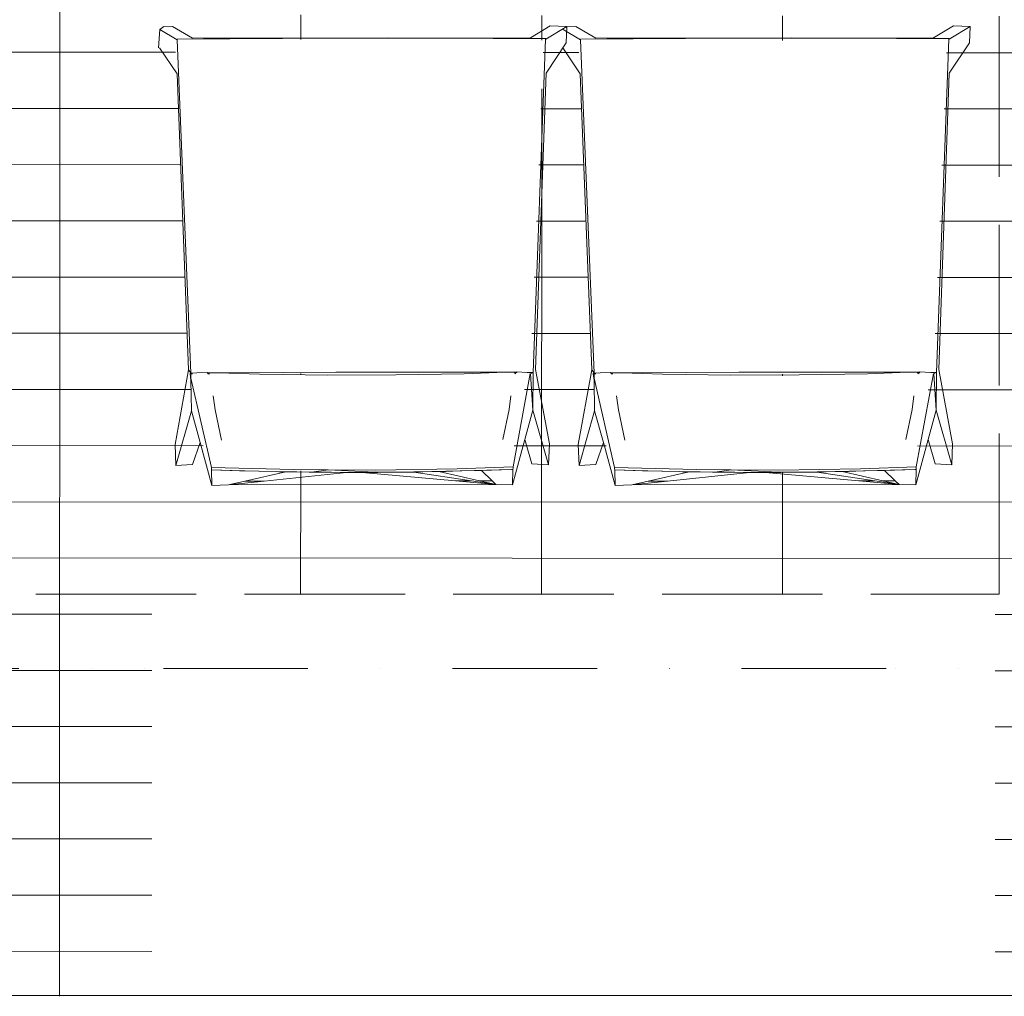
# Model space of a CAD drawing. Header units: millimetres. Extents: x -19278 to 18011, y -32369 to 41467.
# Tile 17 of 64: x -15326 to -14100, y 6915 to 8132. Entities that reach past the tile are written whole.
import ezdxf
from ezdxf.xclip import XClip

# ---------------------------------------------------------------- set-up
doc = ezdxf.new("R2010")
doc.units = ezdxf.units.MM
doc.header["$MEASUREMENT"] = 0
doc.header["$XCLIPFRAME"] = 0
doc.linetypes.add('Kropki i Kreski', pattern=[360, 180, -90, 0, -90])
doc.linetypes.add('Przerywana długa', pattern=[260, 200, -60])
doc.layers.add('2D - Rysunki i Obrazki', color=7, linetype='Continuous')
doc.layers.add('PT.A.01_1_Rzuty - ogródek_Nr_pióra__7', color=7, linetype='Continuous')
for name, color, linetype, lineweight, true_color in [('PT.A.01_1_0_Nr_pióra__92_Nr_pióra__11', 7, 'Continuous', 18, 0xbf8080), ('PT.A.01_1_Rzuty - ogródek_Nr_pióra__161_Nr_pióra__14', 7, 'Continuous', 18, 0x6a6a6a), ('PT.A.01_1_Rzuty - ogródek_Nr_pióra__205_Nr_pióra__2', 7, 'Continuous', 18, 0xe8e8e8), ('PT.A.01_1_Rzuty - ogródek_Nr_pióra__232_Nr_pióra__2', 7, 'Continuous', 18, 0xe8e8e8)]:
    doc.layers.add(name, color=color, linetype=linetype, lineweight=lineweight, true_color=true_color)
doc.layers.add('PT.A.01_1_Osie_Nr_pióra__101_Nr_pióra__252', color=252, linetype='Continuous', lineweight=18)
doc.layers.add('PT.A.01_1_Rzuty - ogródek_Nr_pióra__1_Nr_pióra__7', color=7, linetype='Continuous', lineweight=18)

# ---------------------------------------------------------------- blocks, each defined once
blk = doc.blocks.new('Rysunek_1_1', base_point=(2114.4, 3072.6))
at = {"layer": 'PT.A.01_1_Rzuty - ogródek_Nr_pióra__7', "linetype": 'Continuous', "lineweight": 0, "true_color": 0x000000}
h = blk.add_hatch(dxfattribs=at)
h.set_pattern_fill('Siatka_60x120_kopia_kopi_DE', color=18, style=0, pattern_type=2)
h.set_pattern_definition([(359.9746, (-15575.81, 9211.21), (0.031, 70), []), (89.975, (-15575.8, 9211.2), (-300, 0.133), [])])
h.paths.add_polyline_path([(-17056.4, 7416.9), (-17056.4, 6916.1), (-16411.8, 6915.6), (-16411.8, 7415.6), (-15360.6, 7415.6), (-15361.8, 6915.6), (-15161.8, 6915.1), (-15161.8, 7415.6), (-14111.7, 7415.6), (-14111.7, 6916.2), (-14056.4, 6916.1), (-14056.4, 11317), (-15306.4, 11317), (-15306.4, 11617), (-16556.4, 11617), (-16556.4, 7416.9)])
h.paths.add_polyline_path([(-16320.8, 7687.1), (-16320.8, 7692.2), (-16318.8, 7692.2), (-15898.2, 7692), (-15919.9, 7575.4), (-15989.3, 7573.3), (-16091.4, 7572), (-16193.5, 7572.8), (-16295.6, 7575.6)], flags=0)
h.paths.add_polyline_path([(-16320.8, 7693.3), (-16336.8, 8108.5), (-16336.8, 8109.2), (-16271.4, 8109.6), (-16205.9, 8109.8), (-16140.2, 8109.9), (-16074.6, 8109.9), (-16009, 8109.7), (-15943.4, 8109.4), (-15878, 8108.9), (-15878, 8108.2), (-15894.5, 7693.1), (-15901.9, 7693.1), (-15915.1, 7693.9), (-15915.1, 7693.2), (-15943.6, 7693.4), (-16009.2, 7693.8), (-16074.8, 7694), (-16140.5, 7694), (-16206.1, 7693.9), (-16271.7, 7693.6), (-16300.2, 7693.5), (-16300.2, 7694.1), (-16313.4, 7693.4)], flags=0)
h.paths.add_polyline_path([(-15861.9, 8140), (-16364.1, 8141.1), (-16362.9, 8665.6), (-15860.7, 8664.4)], flags=0)
h.paths.add_polyline_path([(-16335.5, 8697.4), (-16335.5, 8698.1), (-16317.4, 9113.2), (-16310.1, 9113.1), (-16296.9, 9112.4), (-16296.9, 9113), (-16268.3, 9112.7), (-16202.8, 9112.1), (-16137.2, 9111.7), (-16071.5, 9111.4), (-16005.9, 9111.3), (-15940.3, 9111.3), (-15911.8, 9111.4), (-15911.8, 9110.8), (-15898.6, 9111.4), (-15891.2, 9111.5), (-15876.6, 8696.2), (-15876.6, 8695.6), (-15942, 8695.4), (-16007.6, 8695.4), (-16073.2, 8695.5), (-16138.9, 8695.8), (-16204.5, 8696.2), (-16270, 8696.7)], flags=0)
h.paths.add_polyline_path([(-16315.5, 9114.3), (-16317.5, 9114.3), (-16317.4, 9119.4), (-16291.7, 9230.8), (-16189.6, 9233.2), (-16087.5, 9233.4), (-15985.4, 9231.7), (-15916, 9229.3), (-15894.9, 9112.6)], flags=0)
h.paths.add_polyline_path([(-15116.6, 7684.3), (-15116.7, 7689.4), (-15114.6, 7689.4), (-14694.1, 7689.2), (-14715.7, 7572.5), (-14785.2, 7570.5), (-14887.3, 7569.2), (-14989.4, 7570), (-15091.4, 7572.8)], flags=0)
h.paths.add_polyline_path([(-15109.3, 7690.6), (-15116.6, 7690.5), (-15132.7, 8105.7), (-15132.7, 8106.4), (-15067.3, 8106.8), (-15001.7, 8107), (-14936.1, 8107.1), (-14870.4, 8107.1), (-14804.8, 8106.9), (-14739.3, 8106.6), (-14673.8, 8106.1), (-14673.8, 8105.4), (-14690.4, 7690.3), (-14697.7, 7690.3), (-14710.9, 7691), (-14711, 7690.4), (-14739.5, 7690.6), (-14805.1, 7691), (-14870.7, 7691.1), (-14936.3, 7691.2), (-15002, 7691.1), (-15067.5, 7690.8), (-15096, 7690.7), (-15096.1, 7691.3)], flags=0)
h.paths.add_polyline_path([(-15159.9, 8138.3), (-15158.7, 8662.8), (-14154.4, 8660.4), (-14155.6, 8136)], flags=0)
h.paths.add_polyline_path([(-15131.3, 8694.6), (-15131.3, 8695.3), (-15113.3, 9110.4), (-15106, 9110.3), (-15092.8, 9109.5), (-15092.7, 9110.2), (-15064.2, 9109.9), (-14998.7, 9109.3), (-14933, 9108.9), (-14867.4, 9108.6), (-14801.7, 9108.5), (-14736.2, 9108.5), (-14707.7, 9108.6), (-14707.6, 9108), (-14694.4, 9108.6), (-14687.1, 9108.6), (-14672.5, 8693.4), (-14672.5, 8692.8), (-14737.9, 8692.6), (-14803.4, 8692.6), (-14869.1, 8692.7), (-14934.7, 8692.9), (-15000.4, 8693.4), (-15065.9, 8693.9)], flags=0)
h.paths.add_polyline_path([(-15111.3, 9111.5), (-15113.4, 9111.5), (-15113.3, 9116.6), (-15087.6, 9228), (-14985.5, 9230.3), (-14883.4, 9230.6), (-14781.3, 9228.9), (-14711.9, 9226.5), (-14690.7, 9109.8)], flags=0)
h.paths.add_polyline_path([(-15083.5, 9538), (-15108.7, 9649.5), (-15108.7, 9654.6), (-15106.7, 9654.6), (-14686.1, 9654.4), (-14707.8, 9537.7), (-14777.2, 9535.7), (-14879.3, 9534.4), (-14981.4, 9535.2)], flags=0)
h.paths.add_polyline_path([(-15108.7, 9655.7), (-15124.7, 10070.9), (-15124.7, 10071.6), (-15059.3, 10072), (-14993.8, 10072.2), (-14928.1, 10072.3), (-14862.5, 10072.3), (-14796.9, 10072.1), (-14731.3, 10071.8), (-14665.9, 10071.3), (-14665.9, 10070.6), (-14682.4, 9655.5), (-14689.8, 9655.5), (-14703, 9656.2), (-14703, 9655.6), (-14731.5, 9655.8), (-14797.1, 9656.2), (-14862.7, 9656.3), (-14928.4, 9656.4), (-14994, 9656.3), (-15059.6, 9656), (-15088.1, 9655.8), (-15088.1, 9656.5), (-15101.3, 9655.8)], flags=0)
h.paths.add_polyline_path([(-15152, 10103.5), (-15150.8, 10628), (-14146.4, 10625.6), (-14147.7, 10101.2)], flags=0)
h.paths.add_polyline_path([(-14614.5, 7683.1), (-14614.5, 7688.3), (-14612.5, 7688.2), (-14191.9, 7688), (-14213.6, 7571.4), (-14283, 7569.3), (-14385.1, 7568), (-14487.2, 7568.8), (-14589.3, 7571.6)], flags=0)
h.paths.add_polyline_path([(-14614.5, 7689.3), (-14630.5, 8104.5), (-14630.5, 8105.2), (-14565.1, 8105.6), (-14499.6, 8105.8), (-14433.9, 8106), (-14368.3, 8105.9), (-14302.6, 8105.7), (-14237.1, 8105.4), (-14171.7, 8104.9), (-14171.7, 8104.3), (-14188.2, 7689.1), (-14195.6, 7689.2), (-14208.8, 7689.9), (-14208.8, 7689.3), (-14237.3, 7689.4), (-14302.9, 7689.8), (-14368.5, 7690), (-14434.2, 7690), (-14499.8, 7689.9), (-14565.4, 7689.6), (-14593.9, 7689.5), (-14593.9, 7690.1), (-14607.1, 7689.4)], flags=0)
h.paths.add_polyline_path([(-15123.4, 10659.8), (-15123.4, 10660.5), (-15105.3, 11075.6), (-15098, 11075.5), (-15084.8, 11074.7), (-15084.8, 11075.4), (-15056.2, 11075.1), (-14990.7, 11074.5), (-14925.1, 11074.1), (-14859.4, 11073.8), (-14793.8, 11073.7), (-14728.2, 11073.7), (-14699.7, 11073.8), (-14699.7, 11073.2), (-14686.5, 11073.8), (-14679.1, 11073.8), (-14664.5, 10658.6), (-14664.5, 10657.9), (-14729.9, 10657.8), (-14795.5, 10657.7), (-14861.1, 10657.9), (-14926.8, 10658.1), (-14992.4, 10658.6), (-15057.9, 10659.1)], flags=0)
h.paths.add_polyline_path([(-14629.2, 8693.5), (-14629.1, 8694.1), (-14611.1, 9109.2), (-14603.8, 9109.1), (-14590.6, 9108.4), (-14590.6, 9109), (-14562, 9108.7), (-14496.5, 9108.1), (-14430.9, 9107.7), (-14365.2, 9107.4), (-14299.6, 9107.3), (-14234, 9107.3), (-14205.5, 9107.4), (-14205.5, 9106.8), (-14192.3, 9107.4), (-14184.9, 9107.5), (-14170.3, 8692.2), (-14170.3, 8691.6), (-14235.7, 8691.4), (-14301.3, 8691.4), (-14366.9, 8691.5), (-14432.6, 8691.8), (-14498.2, 8692.2), (-14563.7, 8692.7)], flags=0)
h.paths.add_polyline_path([(-15103.4, 11076.7), (-15105.4, 11076.7), (-15105.3, 11081.8), (-15079.6, 11193.2), (-14977.5, 11195.5), (-14875.4, 11195.8), (-14773.3, 11194.1), (-14703.9, 11191.7), (-14682.8, 11074.9)], flags=0)
h.paths.add_polyline_path([(-14611.2, 9110.3), (-14611.1, 9115.4), (-14585.4, 9226.9), (-14483.3, 9229.2), (-14381.2, 9229.4), (-14279.1, 9227.7), (-14209.7, 9225.3), (-14188.6, 9108.6), (-14609.1, 9110.3)], flags=0)
h.paths.add_polyline_path([(-14606.5, 9648.3), (-14606.6, 9653.5), (-14604.5, 9653.4), (-14183.9, 9653.2), (-14205.6, 9536.6), (-14275, 9534.5), (-14377.1, 9533.2), (-14479.2, 9534), (-14581.3, 9536.8)], flags=0)
h.paths.add_polyline_path([(-14599.2, 9654.6), (-14606.5, 9654.5), (-14622.6, 10069.7), (-14622.6, 10070.4), (-14557.2, 10070.8), (-14491.6, 10071), (-14426, 10071.1), (-14360.3, 10071.1), (-14294.7, 10070.9), (-14229.1, 10070.6), (-14163.7, 10070.1), (-14163.7, 10069.4), (-14180.3, 9654.3), (-14187.6, 9654.4), (-14200.8, 9655.1), (-14200.8, 9654.5), (-14229.4, 9654.6), (-14294.9, 9655), (-14360.6, 9655.2), (-14426.2, 9655.2), (-14491.8, 9655.1), (-14557.4, 9654.8), (-14585.9, 9654.7), (-14586, 9655.3)], flags=0)
h.paths.add_polyline_path([(-14555.8, 10657.9), (-14621.2, 10658.7), (-14621.2, 10659.3), (-14603.2, 11074.4), (-14595.9, 11074.3), (-14582.6, 11073.6), (-14582.6, 11074.2), (-14554.1, 11073.9), (-14488.5, 11073.3), (-14422.9, 11072.9), (-14357.3, 11072.6), (-14291.6, 11072.5), (-14226.1, 11072.5), (-14197.5, 11072.6), (-14197.5, 11072), (-14184.3, 11072.6), (-14177, 11072.7), (-14162.4, 10657.4), (-14162.4, 10656.8), (-14227.8, 10656.6), (-14293.3, 10656.6), (-14359, 10656.7), (-14424.6, 10657), (-14490.2, 10657.4)], flags=0)
h.paths.add_polyline_path([(-14601.2, 11075.5), (-14603.3, 11075.5), (-14603.2, 11080.6), (-14577.4, 11192.1), (-14475.4, 11194.4), (-14373.3, 11194.6), (-14271.2, 11192.9), (-14201.7, 11190.5), (-14180.6, 11073.8)], flags=0)
at = {"layer": 'PT.A.01_1_0_Nr_pióra__92_Nr_pióra__11', "linetype": 'Przerywana długa', "flags": 128}
for points in [[(-14106.4, 7416.1), (-14106.4, 11617)], [(-16606.4, 7416.1), (-14106.4, 7416.1)]]:
    blk.add_lwpolyline(points, dxfattribs=at)
at = {"layer": 'PT.A.01_1_Osie_Nr_pióra__101_Nr_pióra__252', "linetype": 'Kropki i Kreski'}
blk.add_line((-18028.2, 7323.5), (370.6, 7323.5), dxfattribs=at)
at = {"layer": 'PT.A.01_1_Rzuty - ogródek_Nr_pióra__161_Nr_pióra__14', "linetype": 'Continuous', "flags": 128}
blk.add_lwpolyline([(-17056.4, 11617), (-14056.4, 11617), (-14056.4, 6916.1), (-17056.4, 6916.1)], close=True, dxfattribs=at)
for points in [[(-15106.4, 7416.1), (-15156.4, 7416.1)], [(-14106.4, 7416.1), (-14156.4, 7416.1)]]:
    blk.add_lwpolyline(points, dxfattribs=at)
at = {"layer": 'PT.A.01_1_Rzuty - ogródek_Nr_pióra__1_Nr_pióra__7', "linetype": 'Continuous'}
for p, q in [((-15153.5, 8096.8), (-15151.8, 8119.7)), ((-15151.8, 8119.7), (-15147, 8123.5)), ((-15130.3, 8106.8), (-15151.8, 8119.7)), ((-15147, 8123), (-15135.9, 8123.5)), ((-15147, 8123.5), (-15147, 8123)), ((-15111.1, 8108.6), (-15135.9, 8123.5)), ((-14665.5, 8124.3), (-14690.3, 8109.3)), ((-14644.9, 8123.5), (-14671.1, 8107.6)), ((-14665.5, 8124.3), (-14644.9, 8123.5)), ((-14628.1, 8106.8), (-14649.6, 8119.7)), ((-14644.9, 8123.5), (-14645.7, 8102.9)), ((-14644.9, 8123), (-14633.8, 8123.5)), ((-14644.9, 8123.5), (-14644.9, 8123)), ((-14608.9, 8108.6), (-14633.8, 8123.5)), ((-14163.3, 8124.3), (-14188.1, 8109.3)), ((-14142.7, 8123.5), (-14168.9, 8107.6)), ((-14163.3, 8124.3), (-14142.7, 8123.5)), ((-14142.7, 8123.5), (-14143.6, 8102.9)), ((-15064.8, 8108.2), (-15130.3, 8107.6)), ((-15130.1, 8107.4), (-15130.3, 8107.6)), ((-15130.3, 8107.6), (-15130.3, 8106.8)), ((-15064.7, 8107.9), (-15130.1, 8107.4)), ((-15130.1, 8107.4), (-15130.1, 8106.7)), ((-15113.1, 7691.6), (-15130.1, 8106.7)), ((-14690.3, 8109.3), (-15111.1, 8108.6)), ((-14999.2, 8108.6), (-15064.8, 8108.2)), ((-14999.1, 8108.4), (-15064.7, 8107.9)), ((-14933.5, 8108.9), (-14999.2, 8108.6)), ((-14933.5, 8108.6), (-14999.1, 8108.4)), ((-14867.8, 8109), (-14933.5, 8108.9)), ((-14867.9, 8108.7), (-14933.5, 8108.6)), ((-14802.2, 8108.7), (-14867.9, 8108.7)), ((-14802.2, 8108.9), (-14867.8, 8109)), ((-14736.6, 8108.8), (-14802.2, 8108.9)), ((-14736.7, 8108.5), (-14802.2, 8108.7)), ((-14671.3, 8108.2), (-14736.7, 8108.5)), ((-14671.1, 8108.4), (-14736.6, 8108.8)), ((-14686.8, 7692.3), (-14671.3, 8107.5)), ((-14671.3, 8108.2), (-14671.1, 8108.4)), ((-14671.3, 8107.5), (-14671.3, 8108.2)), ((-14671.1, 8107.6), (-14671.1, 8108.4)), ((-14562.7, 8108.2), (-14628.1, 8107.6)), ((-14627.9, 8107.4), (-14628.1, 8107.6)), ((-14628.1, 8107.6), (-14628.1, 8106.8)), ((-14562.5, 8107.9), (-14627.9, 8107.4)), ((-14627.9, 8107.4), (-14627.9, 8106.7)), ((-14610.9, 7691.6), (-14627.9, 8106.7)), ((-14188.1, 8109.3), (-14608.9, 8108.6)), ((-14497.1, 8108.6), (-14562.7, 8108.2)), ((-14497, 8108.4), (-14562.5, 8107.9)), ((-14431.4, 8108.9), (-14497.1, 8108.6)), ((-14431.4, 8108.6), (-14497, 8108.4)), ((-14365.7, 8109), (-14431.4, 8108.9)), ((-14365.7, 8108.7), (-14431.4, 8108.6)), ((-14300, 8108.9), (-14365.7, 8109)), ((-14300.1, 8108.7), (-14365.7, 8108.7)), ((-14234.5, 8108.5), (-14300.1, 8108.7)), ((-14234.4, 8108.8), (-14300, 8108.9)), ((-14169.1, 8108.2), (-14234.5, 8108.5)), ((-14168.9, 8108.4), (-14234.4, 8108.8)), ((-14184.7, 7692.3), (-14169.1, 8107.5)), ((-14169.1, 8108.2), (-14168.9, 8108.4)), ((-14169.1, 8107.5), (-14169.1, 8108.2)), ((-14168.9, 8107.6), (-14168.9, 8108.4)), ((-15130.4, 8064.2), (-15152, 8096.6)), ((-14645.7, 8102.9), (-14670.8, 8065)), ((-14628.3, 8064.2), (-14649.9, 8096.6)), ((-14143.6, 8102.9), (-14168.6, 8065)), ((-15116.1, 7695.5), (-15130.4, 8064.2)), ((-14670.8, 8065), (-14683.8, 7696.2)), ((-14613.9, 7695.5), (-14628.3, 8064.2)), ((-14168.6, 8065), (-14181.7, 7696.2)), ((-15132.9, 7602.4), (-15116.1, 7695.5)), ((-15116.1, 7695.5), (-15113.2, 7691.7)), ((-15113.2, 7691.7), (-15114.2, 7690.5)), ((-15113, 7682.9), (-15114.2, 7690.5)), ((-15114.2, 7690.5), (-15113.1, 7685.4)), ((-15113.1, 7691.6), (-15113.2, 7691.7)), ((-15113.2, 7691.7), (-15113.1, 7690.5)), ((-15105.7, 7691.7), (-15113.1, 7691.6)), ((-15111.1, 7690.5), (-15113.1, 7690.5)), ((-15113.1, 7690.5), (-15113.1, 7685.4)), ((-15092.5, 7692.4), (-15105.7, 7691.7)), ((-15092.7, 7692.1), (-15092.5, 7692.4)), ((-15092.5, 7691.8), (-15092.7, 7692.1)), ((-15092.5, 7692.4), (-15092.5, 7691.8)), ((-15092.5, 7691.8), (-15090.1, 7690.8)), ((-15091.4, 7690.8), (-15092.5, 7691.8)), ((-15092.5, 7691.8), (-15092.1, 7691.8)), ((-15090.2, 7690.9), (-15092.1, 7691.8)), ((-15092.1, 7691.8), (-15091.3, 7691.8)), ((-15090.4, 7690), (-15091.4, 7690.8)), ((-15091.3, 7691.8), (-15078.6, 7691.9)), ((-15078.6, 7691.9), (-15064, 7692)), ((-15078.6, 7691.9), (-15027.8, 7690.3)), ((-15064, 7692), (-14998.4, 7692.4)), ((-15027.8, 7690.3), (-14942.7, 7689.1)), ((-14998.4, 7692.4), (-14932.8, 7692.7)), ((-14942.7, 7689.1), (-14857.7, 7689.2)), ((-14932.8, 7692.7), (-14867.1, 7692.8)), ((-14867.1, 7692.8), (-14801.5, 7692.8)), ((-14857.7, 7689.2), (-14772.6, 7690.8)), ((-14801.5, 7692.8), (-14736, 7692.6)), ((-14772.6, 7690.8), (-14721.7, 7692.5)), ((-14736, 7692.6), (-14721.7, 7692.5)), ((-14721.7, 7692.5), (-14708.5, 7692.5)), ((-14711.9, 7574.6), (-14690.5, 7691.2)), ((-14708.5, 7692.5), (-14710.2, 7691.6)), ((-14709.8, 7690.7), (-14708.7, 7691.5)), ((-14708.7, 7691.5), (-14707.4, 7692.5)), ((-14708.5, 7692.5), (-14707.4, 7692.5)), ((-14694.2, 7692.4), (-14707.4, 7693.1)), ((-14707.4, 7692.8), (-14707.4, 7693.1)), ((-14707.2, 7692.8), (-14707.4, 7692.5)), ((-14707.4, 7692.5), (-14707.4, 7692.8)), ((-14687, 7692.3), (-14694.2, 7692.4)), ((-14690.1, 7690.8), (-14687, 7692.3)), ((-14690.1, 7690.8), (-14687.2, 7645.3)), ((-14686.8, 7692.5), (-14687.2, 7645.3)), ((-14686.8, 7692.3), (-14687, 7692.3)), ((-14686.8, 7692.5), (-14686.8, 7692.3)), ((-14683.8, 7696.2), (-14666.7, 7603.2)), ((-14630.8, 7602.4), (-14613.9, 7695.5)), ((-14613.9, 7695.5), (-14611, 7691.7)), ((-14611, 7691.7), (-14612.1, 7690.5)), ((-14610.9, 7682.9), (-14612.1, 7690.5)), ((-14612.1, 7690.5), (-14610.9, 7685.4)), ((-14610.9, 7691.6), (-14611, 7691.7)), ((-14611, 7691.7), (-14611, 7690.5)), ((-14608.9, 7690.5), (-14611, 7690.5)), ((-14611, 7690.5), (-14610.9, 7685.4)), ((-14603.6, 7691.7), (-14610.9, 7691.6)), ((-14590.4, 7692.4), (-14603.6, 7691.7)), ((-14590.6, 7692.1), (-14590.4, 7692.4)), ((-14590.3, 7691.8), (-14590.6, 7692.1)), ((-14590.4, 7692.4), (-14590.3, 7691.8)), ((-14590.3, 7691.8), (-14587.9, 7690.8)), ((-14589.2, 7690.8), (-14590.3, 7691.8)), ((-14590.3, 7691.8), (-14589.9, 7691.8)), ((-14588.1, 7690.9), (-14589.9, 7691.8)), ((-14589.9, 7691.8), (-14589.1, 7691.8)), ((-14588.2, 7690), (-14589.2, 7690.8)), ((-14589.1, 7691.8), (-14576.5, 7691.9)), ((-14576.5, 7691.9), (-14561.8, 7692)), ((-14576.5, 7691.9), (-14525.7, 7690.3)), ((-14561.8, 7692), (-14496.3, 7692.4)), ((-14525.7, 7690.3), (-14440.6, 7689.1)), ((-14496.3, 7692.4), (-14430.6, 7692.7)), ((-14440.6, 7689.1), (-14355.5, 7689.2)), ((-14430.6, 7692.7), (-14365, 7692.8)), ((-14365, 7692.8), (-14299.3, 7692.8)), ((-14355.5, 7689.2), (-14270.4, 7690.8)), ((-14299.3, 7692.8), (-14233.8, 7692.6)), ((-14270.4, 7690.8), (-14219.6, 7692.5)), ((-14233.8, 7692.6), (-14219.6, 7692.5)), ((-14219.6, 7692.5), (-14206.4, 7692.5)), ((-14209.7, 7574.6), (-14188.3, 7691.2)), ((-14206.4, 7692.5), (-14208.1, 7691.6)), ((-14207.7, 7690.7), (-14206.5, 7691.5)), ((-14206.5, 7691.5), (-14205.3, 7692.5)), ((-14206.4, 7692.5), (-14205.3, 7692.5)), ((-14205, 7692.8), (-14205.3, 7692.5)), ((-14205.3, 7692.5), (-14205.2, 7692.8)), ((-14192, 7692.4), (-14205.2, 7693.1)), ((-14205.2, 7692.8), (-14205.2, 7693.1)), ((-14184.8, 7692.3), (-14192, 7692.4)), ((-14188, 7690.8), (-14184.8, 7692.3)), ((-14188, 7690.8), (-14185, 7645.3)), ((-14184.6, 7692.5), (-14185, 7645.3)), ((-14184.7, 7692.3), (-14184.8, 7692.3)), ((-14184.6, 7692.5), (-14184.7, 7692.3)), ((-14181.7, 7696.2), (-14164.5, 7603.2)), ((-15113.1, 7685.4), (-15087.6, 7573.9)), ((-15112.5, 7644.5), (-15113, 7682.9)), ((-14610.9, 7685.4), (-14585.4, 7573.9)), ((-14610.4, 7644.5), (-14610.9, 7682.9)), ((-15082.8, 7645.6), (-15085.3, 7663)), ((-14714.8, 7663.2), (-14716.9, 7646.2)), ((-14580.7, 7645.6), (-14583.2, 7663)), ((-14212.6, 7663.2), (-14214.8, 7646.2)), ((-15112.5, 7644.5), (-15131.8, 7576.6)), ((-15101.6, 7605), (-15112.5, 7644.5)), ((-15074.8, 7608), (-15082.8, 7645.6)), ((-14724.7, 7608.8), (-14716.9, 7646.2)), ((-14687.2, 7645.3), (-14697.1, 7608.9)), ((-14667.7, 7577.4), (-14687.2, 7645.3)), ((-14610.4, 7644.5), (-14629.6, 7576.6)), ((-14599.4, 7605), (-14610.4, 7644.5)), ((-14572.7, 7608), (-14580.7, 7645.6)), ((-14222.6, 7608.8), (-14214.8, 7646.2)), ((-14185, 7645.3), (-14194.9, 7608.9)), ((-14165.6, 7577.4), (-14185, 7645.3)), ((-15111.1, 7577.7), (-15101.6, 7605)), ((-15086.9, 7551.7), (-15101.6, 7605)), ((-14697.1, 7608.9), (-14712.6, 7552.3)), ((-14697.1, 7608.9), (-14688.4, 7578.5)), ((-14666.7, 7603.2), (-14667.7, 7577.4)), ((-14609, 7577.7), (-14599.4, 7605)), ((-14584.7, 7551.7), (-14599.4, 7605)), ((-14194.9, 7608.9), (-14210.4, 7552.3)), ((-14194.9, 7608.9), (-14186.2, 7578.5)), ((-14164.5, 7603.2), (-14165.6, 7577.4)), ((-15131.8, 7576.6), (-15132.9, 7602.4)), ((-14629.6, 7576.6), (-14630.8, 7602.4)), ((-14688.4, 7578.5), (-14667.7, 7577.4)), ((-14186.2, 7578.5), (-14165.6, 7577.4)), ((-15131.8, 7576.6), (-15111.1, 7577.7)), ((-15087.6, 7573.9), (-15087.6, 7572.4)), ((-15087.6, 7573.9), (-14985.5, 7571.3)), ((-15087.6, 7572.4), (-15087.5, 7570.9)), ((-15087.5, 7570.9), (-15049, 7569.7)), ((-15087.5, 7570.9), (-15052.7, 7569.9)), ((-15087.5, 7570.9), (-15086.9, 7551.7)), ((-15049, 7569.7), (-15052.7, 7569.9)), ((-15049, 7569.7), (-15048, 7569.8)), ((-15046, 7569.8), (-15049, 7569.7)), ((-15049, 7569.7), (-15028.6, 7569.3)), ((-14994.8, 7568.5), (-15045.8, 7557)), ((-15028.5, 7569.3), (-15028.6, 7569.3)), ((-15028.3, 7569.3), (-15028.5, 7569.3)), ((-15028.2, 7569.3), (-15028.3, 7569.3)), ((-15028.3, 7569.3), (-15028.3, 7569.3)), ((-15028, 7569.3), (-15028.2, 7569.3)), ((-14984.8, 7568.5), (-15028, 7569.3)), ((-15021.7, 7557), (-14919.5, 7567.7)), ((-15003.5, 7568.6), (-14994.8, 7568.5)), ((-14994.5, 7568.5), (-14994.8, 7568.5)), ((-14989.1, 7568.5), (-14994.5, 7568.5)), ((-14989.1, 7568.5), (-14964.8, 7568.1)), ((-14981.3, 7568.4), (-14989.1, 7568.5)), ((-14985.5, 7571.3), (-14942.3, 7571.1)), ((-14984.8, 7568.5), (-14981.3, 7568.4)), ((-14981.2, 7568.4), (-14964.8, 7568.1)), ((-14965.7, 7568.2), (-14981.2, 7568.4)), ((-14965.7, 7568.2), (-14963.8, 7568.2)), ((-14964.8, 7568.1), (-14965.7, 7568.2)), ((-14963.8, 7568.2), (-14964.8, 7568.1)), ((-14964.8, 7568.1), (-14945.9, 7568)), ((-14963, 7568.3), (-14963.8, 7568.2)), ((-14963.8, 7568.2), (-14945.9, 7568)), ((-14942.3, 7571.1), (-14963, 7568.3)), ((-14963, 7568.3), (-14939, 7568)), ((-14962.9, 7568.3), (-14900.1, 7567.9)), ((-14945.9, 7568), (-14924.9, 7567.8)), ((-14945.9, 7568), (-14899.7, 7567.9)), ((-14942.3, 7571.1), (-14883.4, 7570.8)), ((-14942.3, 7571.1), (-14884.1, 7568)), ((-14937.8, 7568), (-14939, 7568)), ((-14900.2, 7567.9), (-14937.8, 7568)), ((-14920.9, 7567.8), (-14924.9, 7567.8)), ((-14920.9, 7567.8), (-14919.5, 7567.7)), ((-14919.5, 7567.7), (-14900.2, 7567.9)), ((-14900.2, 7567.9), (-14899.7, 7567.9)), ((-14899.7, 7567.9), (-14899.7, 7567.9)), ((-14899.7, 7567.9), (-14899.2, 7567.9)), ((-14783.4, 7557.4), (-14899.7, 7567.9)), ((-14898.6, 7567.9), (-14899.2, 7567.9)), ((-14898.5, 7567.9), (-14898.6, 7567.9)), ((-14881.5, 7567.8), (-14898.5, 7567.9)), ((-14896.6, 7567.9), (-14898.5, 7567.9)), ((-14896.6, 7567.9), (-14882.9, 7568)), ((-14884.1, 7568), (-14896.6, 7567.9)), ((-14896.6, 7567.9), (-14881.5, 7567.8)), ((-14884.1, 7568), (-14882.9, 7568)), ((-14883.4, 7570.8), (-14781.3, 7572.3)), ((-14861.7, 7568.1), (-14882.9, 7568)), ((-14882.9, 7568), (-14880.5, 7567.8)), ((-14881.5, 7567.8), (-14880.5, 7567.8)), ((-14880.5, 7567.8), (-14880.6, 7568)), ((-14880.5, 7567.8), (-14861.7, 7568.1)), ((-14861.7, 7568.1), (-14861.7, 7568.1)), ((-14861.7, 7568.1), (-14858.4, 7568.1)), ((-14858.4, 7568.1), (-14813, 7568.8)), ((-14858.4, 7568.1), (-14835.4, 7568.3)), ((-14835.4, 7568.3), (-14813, 7568.8)), ((-14763.5, 7557.5), (-14835.4, 7568.3)), ((-14812.8, 7568.8), (-14813, 7568.8)), ((-14812.2, 7568.8), (-14812.8, 7568.8)), ((-14812.2, 7568.8), (-14804.7, 7569)), ((-14812.2, 7568.8), (-14804.4, 7568.9)), ((-14804.7, 7569), (-14798.7, 7569.1)), ((-14804.7, 7569), (-14804.4, 7568.9)), ((-14804.4, 7568.9), (-14796.2, 7569)), ((-14804.4, 7568.9), (-14753.5, 7557.5)), ((-14798.7, 7569.1), (-14798.4, 7569.1)), ((-14798.4, 7569.1), (-14796.2, 7569.1)), ((-14798.4, 7569.1), (-14796.2, 7569)), ((-14796.2, 7569), (-14777.6, 7569.6)), ((-14795.1, 7569.2), (-14796.2, 7569)), ((-14795.7, 7569.2), (-14796.2, 7569.1)), ((-14796.2, 7569), (-14795.5, 7569.2)), ((-14796.2, 7569.1), (-14796.2, 7569.1)), ((-14795.1, 7569.2), (-14777.6, 7569.6)), ((-14795.1, 7569.2), (-14795.1, 7569.2)), ((-14781.3, 7572.3), (-14711.9, 7574.6)), ((-14777.3, 7569.6), (-14777.6, 7569.6)), ((-14776.5, 7569.6), (-14777.3, 7569.6)), ((-14775.8, 7569.6), (-14776.5, 7569.6)), ((-14775.8, 7569.6), (-14713.9, 7571.5)), ((-14775.8, 7569.6), (-14751.4, 7570.2)), ((-14751.4, 7570.2), (-14713.9, 7571.5)), ((-14738.1, 7557.5), (-14751.4, 7570.2)), ((-14713.9, 7571.5), (-14713.4, 7571.5)), ((-14712.8, 7571.5), (-14713.4, 7571.5)), ((-14712.8, 7571.5), (-14712.4, 7571.5)), ((-14712.6, 7552.3), (-14712, 7571.5)), ((-14712, 7571.5), (-14712.4, 7571.5)), ((-14712, 7571.5), (-14711.9, 7573)), ((-14711.9, 7573), (-14711.9, 7574.6)), ((-14629.6, 7576.6), (-14609, 7577.7)), ((-14585.4, 7573.9), (-14585.4, 7572.4)), ((-14585.4, 7573.9), (-14483.4, 7571.3)), ((-14585.4, 7572.4), (-14585.3, 7570.9)), ((-14585.3, 7570.9), (-14546.9, 7569.7)), ((-14585.3, 7570.9), (-14550.6, 7569.9)), ((-14585.3, 7570.9), (-14584.7, 7551.7)), ((-14546.9, 7569.7), (-14550.6, 7569.9)), ((-14546.9, 7569.7), (-14545.8, 7569.8)), ((-14543.9, 7569.8), (-14546.9, 7569.7)), ((-14546.9, 7569.7), (-14526.5, 7569.3)), ((-14492.6, 7568.5), (-14543.6, 7557)), ((-14526.4, 7569.3), (-14526.5, 7569.3)), ((-14526.2, 7569.3), (-14526.3, 7569.3)), ((-14526.2, 7569.3), (-14526.1, 7569.3)), ((-14526, 7569.3), (-14526.1, 7569.3)), ((-14525.8, 7569.3), (-14526, 7569.3)), ((-14482.6, 7568.5), (-14525.8, 7569.3)), ((-14519.5, 7557), (-14417.3, 7567.7)), ((-14501.3, 7568.6), (-14492.6, 7568.5)), ((-14492.4, 7568.5), (-14492.6, 7568.5)), ((-14486.9, 7568.5), (-14492.4, 7568.5)), ((-14486.9, 7568.5), (-14462.6, 7568.1)), ((-14479.1, 7568.4), (-14486.9, 7568.5)), ((-14483.4, 7571.3), (-14440.1, 7571.1)), ((-14482.6, 7568.5), (-14479.1, 7568.4)), ((-14479, 7568.4), (-14462.6, 7568.1)), ((-14463.6, 7568.2), (-14479, 7568.4)), ((-14463.6, 7568.2), (-14461.6, 7568.2)), ((-14462.6, 7568.1), (-14463.6, 7568.2)), ((-14461.6, 7568.2), (-14462.6, 7568.1)), ((-14462.6, 7568.1), (-14443.7, 7568)), ((-14460.8, 7568.3), (-14461.6, 7568.2)), ((-14461.6, 7568.2), (-14443.7, 7568)), ((-14440.1, 7571.1), (-14460.8, 7568.3)), ((-14460.8, 7568.3), (-14436.8, 7568)), ((-14460.7, 7568.3), (-14397.9, 7567.9)), ((-14443.7, 7568), (-14422.7, 7567.8)), ((-14443.7, 7568), (-14397.6, 7567.9)), ((-14440.1, 7571.1), (-14381.3, 7570.8)), ((-14440.1, 7571.1), (-14381.9, 7568)), ((-14435.7, 7568), (-14436.8, 7568)), ((-14398.1, 7567.9), (-14435.7, 7568)), ((-14418.7, 7567.8), (-14422.7, 7567.8)), ((-14418.7, 7567.8), (-14417.3, 7567.7)), ((-14417.3, 7567.7), (-14398.1, 7567.9)), ((-14398.1, 7567.9), (-14397.6, 7567.9)), ((-14397.6, 7567.9), (-14397.5, 7567.9)), ((-14397.5, 7567.9), (-14397, 7567.9)), ((-14281.3, 7557.4), (-14397.5, 7567.9)), ((-14396.5, 7567.9), (-14397, 7567.9)), ((-14396.3, 7567.9), (-14396.5, 7567.9)), ((-14379.3, 7567.8), (-14396.3, 7567.9)), ((-14394.5, 7567.9), (-14396.3, 7567.9)), ((-14394.5, 7567.9), (-14380.7, 7568)), ((-14381.9, 7568), (-14394.5, 7567.9)), ((-14394.5, 7567.9), (-14379.3, 7567.8)), ((-14381.9, 7568), (-14380.7, 7568)), ((-14381.3, 7570.8), (-14279.2, 7572.3)), ((-14359.6, 7568.1), (-14380.7, 7568)), ((-14380.7, 7568), (-14378.3, 7567.8)), ((-14379.3, 7567.8), (-14378.3, 7567.8)), ((-14378.3, 7567.8), (-14378.5, 7568)), ((-14378.3, 7567.8), (-14359.6, 7568.1)), ((-14359.5, 7568.1), (-14359.6, 7568.1)), ((-14359.5, 7568.1), (-14356.2, 7568.1)), ((-14356.2, 7568.1), (-14310.8, 7568.8)), ((-14356.2, 7568.1), (-14333.3, 7568.3)), ((-14333.3, 7568.3), (-14310.8, 7568.8)), ((-14261.3, 7557.5), (-14333.3, 7568.3)), ((-14310.6, 7568.8), (-14310.8, 7568.8)), ((-14310, 7568.8), (-14310.6, 7568.8)), ((-14310, 7568.8), (-14302.6, 7569)), ((-14310, 7568.8), (-14302.2, 7568.9)), ((-14302.6, 7569), (-14296.6, 7569.1)), ((-14302.6, 7569), (-14302.2, 7568.9)), ((-14302.2, 7568.9), (-14294.1, 7569)), ((-14302.2, 7568.9), (-14251.4, 7557.5)), ((-14296.6, 7569.1), (-14296.2, 7569.1)), ((-14296.2, 7569.1), (-14294.1, 7569.1)), ((-14296.2, 7569.1), (-14294.1, 7569)), ((-14294.1, 7569), (-14275.4, 7569.6)), ((-14293, 7569.2), (-14294.1, 7569)), ((-14294.1, 7569), (-14293.3, 7569.2)), ((-14294, 7569.1), (-14294.1, 7569.1)), ((-14293.5, 7569.2), (-14294, 7569.1)), ((-14292.9, 7569.2), (-14293, 7569.2)), ((-14292.9, 7569.2), (-14275.4, 7569.6)), ((-14279.2, 7572.3), (-14209.7, 7574.6)), ((-14275.1, 7569.6), (-14275.4, 7569.6)), ((-14274.4, 7569.6), (-14275.1, 7569.6)), ((-14273.6, 7569.6), (-14274.4, 7569.6)), ((-14273.6, 7569.6), (-14211.7, 7571.5)), ((-14273.6, 7569.6), (-14249.3, 7570.2)), ((-14249.3, 7570.2), (-14211.7, 7571.5)), ((-14235.9, 7557.5), (-14249.3, 7570.2)), ((-14211.7, 7571.5), (-14211.2, 7571.5)), ((-14210.6, 7571.5), (-14211.2, 7571.5)), ((-14210.6, 7571.5), (-14210.3, 7571.5)), ((-14210.4, 7552.3), (-14209.8, 7571.5)), ((-14209.8, 7571.5), (-14210.3, 7571.5)), ((-14209.8, 7573), (-14209.7, 7574.6)), ((-14209.8, 7571.5), (-14209.8, 7573)), ((-15066.2, 7552.3), (-15021.7, 7557)), ((-15045.8, 7557), (-15066.2, 7552.3)), ((-15021.7, 7557), (-15045.8, 7557)), ((-14763.5, 7557.5), (-14783.4, 7557.4)), ((-14733.2, 7552.9), (-14783.4, 7557.4)), ((-14733.2, 7552.9), (-14763.5, 7557.5)), ((-14738.1, 7557.5), (-14753.5, 7557.5)), ((-14753.5, 7557.5), (-14733.2, 7552.9)), ((-14733.2, 7552.9), (-14738.1, 7557.5)), ((-14564.1, 7552.3), (-14519.5, 7557)), ((-14543.6, 7557), (-14564.1, 7552.3)), ((-14519.5, 7557), (-14543.6, 7557)), ((-14261.3, 7557.5), (-14281.3, 7557.4)), ((-14231, 7552.9), (-14281.3, 7557.4)), ((-14231, 7552.9), (-14261.3, 7557.5)), ((-14235.9, 7557.5), (-14251.4, 7557.5)), ((-14251.4, 7557.5), (-14231, 7552.9)), ((-14231, 7552.9), (-14235.9, 7557.5)), ((-15086.9, 7551.7), (-15066.2, 7552.3)), ((-15086.9, 7551.7), (-15086.9, 7551.7)), ((-15066.2, 7552.3), (-14733.2, 7552.9)), ((-14733.2, 7552.9), (-14712.6, 7552.3)), ((-14584.7, 7551.7), (-14564.1, 7552.3)), ((-14584.7, 7551.7), (-14584.7, 7551.7)), ((-14564.1, 7552.3), (-14231, 7552.9)), ((-14231, 7552.9), (-14210.4, 7552.3))]:
    blk.add_line(p, q, dxfattribs=at)
at = {"layer": 'PT.A.01_1_Rzuty - ogródek_Nr_pióra__205_Nr_pióra__2', "linetype": 'Continuous', "flags": 128}
blk.add_lwpolyline([(-17056.4, 11617), (-14056.4, 11617), (-14056.4, 6916.1), (-17056.4, 6916.1)], close=True, dxfattribs=at)
at = {"layer": 'PT.A.01_1_Rzuty - ogródek_Nr_pióra__232_Nr_pióra__2', "linetype": 'Continuous'}
for p, q in [((-15170.6, 7323.5), (-15170.6, 7323.5)), ((-14235.2, 7323.5), (-14235.2, 7323.5)), ((-14235.2, 7323.5), (-14235.2, 7323.5))]:
    blk.add_line(p, q, dxfattribs=at)

msp = doc.modelspace()

# ---------------------------------------------------------------- block references
at = {"layer": '2D - Rysunki i Obrazki', "color": 151, "linetype": 'Continuous', "lineweight": 13, "true_color": 0x80c2ff}
ref = msp.add_blockref('Rysunek_1_1', (2114.4, 3072.6), dxfattribs=at)
XClip(ref).set_block_clipping_path([(-11177.5234049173, -36557.2258517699), (29952.3944637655, -28108.1790241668), (15406.2423630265, 42702.4169420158), (-25723.6755056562, 34253.3701144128)])

doc.saveas('drawing.dxf')
